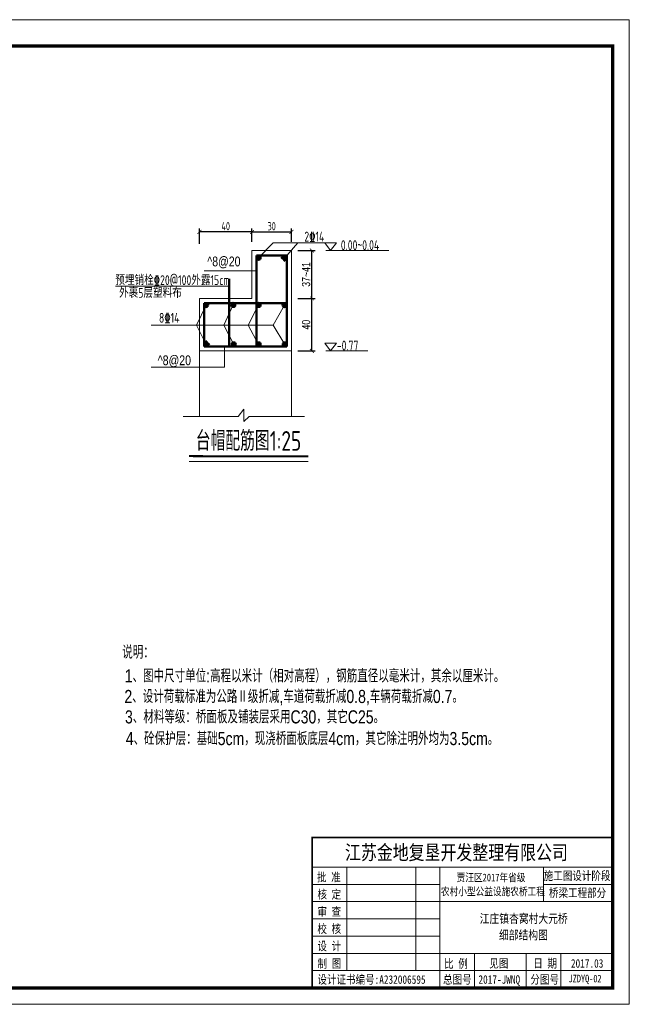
# Model space of a CAD drawing. Header units: inches. Extents: x 112594 to 193184, y 44995 to 116598.
# Tile 40 of 153: x 119224 to 121080, y 74345 to 77345. Entities that reach past the tile are written whole.
import ezdxf

# ---------------------------------------------------------------- set-up
doc = ezdxf.new("R2010")
doc.units = ezdxf.units.IN
doc.header["$MEASUREMENT"] = 0
doc.layers.get('0').update_dxf_attribs({"lineweight": 15})
doc.layers.add('1', color=7, linetype='Continuous')
for name, color, linetype, lineweight in [('BM1', 7, 'Continuous', 15), ('文字', 7, 'Continuous', 20), ('轮廓线', 1, 'Continuous', 40), ('配筋1', 1, 'Continuous', 50)]:
    doc.layers.add(name, color=color, linetype=linetype, lineweight=lineweight)
doc.styles.add('DIM_FONT', font='hztxt_e.shx', dxfattribs={"width": 0.8, "bigfont": 'hztxt.shx'})
doc.styles.add('hz-e', font='hztxt_e.shx', dxfattribs={"width": 0.75, "bigfont": 'hztxt.shx'})
doc.styles.add('HZTXT', font='tssdeng.shx', dxfattribs={"width": 0.75, "bigfont": 'hztxt.shx'})
doc.styles.add('图框', font='SIMFANG.TTF', dxfattribs={"width": 0.8, "height": 4})
doc.dimstyles.new('0.25', dxfattribs={"dimtxt": 25, "dimasz": 12, "dimexe": 10, "dimexo": 20, "dimgap": 5, "dimtad": 1, "dimdec": 0, "dimlfac": 0.25, "dimzin": 0, "dimdsep": 46, "dimtxsty": 'DIM_FONT', "dimblk": 'ARCHTICK', "dimcen": 0.09, "dimclrt": 7, "dimazin": 2, "dimtfac": 1, "dimtdec": 0, "dimtix": 1, "dimtmove": 2, "dimatfit": 3, "dimfxl": 1, "dimtolj": 1, "dimtzin": 0, "dimarcsym": 0})
doc.dimstyles.new('3', dxfattribs={"dimtxt": 25, "dimasz": 12, "dimexe": 10, "dimexo": 30, "dimgap": 5, "dimtad": 1, "dimdec": 0, "dimzin": 0, "dimdsep": 46, "dimtxsty": 'HZTXT', "dimblk": 'ARCHTICK', "dimcen": 0, "dimclrt": 7, "dimazin": 2, "dimtfac": 1, "dimtdec": 0, "dimtix": 1, "dimtmove": 2, "dimatfit": 3, "dimfxl": 250, "dimtolj": 1, "dimtzin": 0, "dimarcsym": 0})

# ---------------------------------------------------------------- blocks, each defined once
blk = doc.blocks.new('_ArchTick')
at = {"color": 0, "linetype": 'ByBlock', "const_width": 0.15}
blk.add_lwpolyline([(-0.5, -0.5), (0.5, 0.5)], dxfattribs=at)
blk = doc.blocks.new('*D225')
at = {"color": 0, "lineweight": -2}
for p, q in [((119931.4, 76667.8), (119931.4, 76708.4)), ((119931.4, 76698.4), (120051.4, 76698.4)), ((120051.4, 76667.8), (120051.4, 76708.4))]:
    blk.add_line(p, q, dxfattribs=at)
at = {"color": 0, "lineweight": -2, "xscale": 12, "yscale": 12, "zscale": 12, "rotation": 180}
blk.add_blockref('_ArchTick', (119931.4, 76698.4), dxfattribs=at)
at = {"color": 0, "lineweight": -2, "xscale": 12, "yscale": 12, "zscale": 12}
blk.add_blockref('_ArchTick', (120051.4, 76698.4), dxfattribs=at)
at = {"color": 7, "insert": (119991.4, 76715.9), "char_height": 25, "attachment_point": 5, "style": 'HZTXT'}
blk.add_mtext('\\A1;30', dxfattribs=at)
blk = doc.blocks.new('*D226')
at = {"color": 0, "lineweight": -2}
for p, q in [((119771.4, 76661.8), (119771.4, 76708.4)), ((119931.4, 76698.4), (119771.4, 76698.4)), ((119931.4, 76667.8), (119931.4, 76708.4))]:
    blk.add_line(p, q, dxfattribs=at)
at = {"color": 0, "lineweight": -2, "xscale": 12, "yscale": 12, "zscale": 12, "rotation": 180}
blk.add_blockref('_ArchTick', (119771.4, 76698.4), dxfattribs=at)
at = {"color": 0, "lineweight": -2, "xscale": 12, "yscale": 12, "zscale": 12}
blk.add_blockref('_ArchTick', (119931.4, 76698.4), dxfattribs=at)
at = {"color": 7, "insert": (119851.4, 76715.9), "char_height": 25, "attachment_point": 5, "style": 'HZTXT'}
blk.add_mtext('\\A1;40', dxfattribs=at)
blk = doc.blocks.new('*D233')
at = {"color": 0, "lineweight": -2}
for p, q in [((120071.4, 76495.8), (120123.7, 76495.8)), ((120113.7, 76335.8), (120113.7, 76495.8)), ((120071.4, 76335.8), (120123.7, 76335.8))]:
    blk.add_line(p, q, dxfattribs=at)
at = {"color": 0, "lineweight": -2, "xscale": 12, "yscale": 12, "zscale": 12}
for p, rotation in [((120113.7, 76495.8), 90), ((120113.7, 76335.8), 270)]:
    blk.add_blockref('_ArchTick', p, dxfattribs=dict(at, rotation=rotation))
at = {"color": 7, "insert": (120096.2, 76415.8), "char_height": 25, "attachment_point": 5, "rotation": 90, "style": 'DIM_FONT'}
blk.add_mtext('\\A1;40', dxfattribs=at)
blk = doc.blocks.new('*D227')
at = {"color": 0, "lineweight": -2}
for p, q in [((120071.4, 76641.8), (120123.7, 76641.8)), ((120113.7, 76495.8), (120113.7, 76641.8)), ((120071.4, 76495.8), (120123.7, 76495.8))]:
    blk.add_line(p, q, dxfattribs=at)
at = {"color": 0, "lineweight": -2, "xscale": 12, "yscale": 12, "zscale": 12}
for p, rotation in [((120113.7, 76641.8), 90), ((120113.7, 76495.8), 270)]:
    blk.add_blockref('_ArchTick', p, dxfattribs=dict(at, rotation=rotation))
at = {"color": 7, "insert": (120096.2, 76568.8), "char_height": 25, "attachment_point": 5, "rotation": 90, "style": 'DIM_FONT'}
blk.add_mtext('\\A1;37~41', dxfattribs=at)
blk = doc.blocks.new('三角形')
at = {"layer": '轮廓线', "color": 0, "lineweight": 20}
for p, q in [((24441.9, 199232.1), (24477.5, 199232.1)), ((24459.3, 199208.6), (24441.9, 199232.1)), ((24477.5, 199232.1), (24459.3, 199208.6))]:
    blk.add_line(p, q, dxfattribs=at)

msp = doc.modelspace()

# ---------------------------------------------------------------- hatches: boundary and pattern name
at = {"layer": '配筋1'}
for points in [[(119957.57949, 76619.93635, 1), (119945.4088, 76619.93635, 1)], [(120037.35645, 76619.93635, 1), (120025.18576, 76619.93635, 1)], [(119797.57949, 76475.66994, 1), (119785.4088, 76475.66994, 1)], [(119880.64608, 76475.78546, 1), (119868.47539, 76475.78546, 1)], [(119957.57949, 76475.78546, 1), (119945.4088, 76475.78546, 1)], [(120036.57737, 76475.44611, 1), (120024.40667, 76475.44611, 1)], [(119797.57949, 76355.89108, 1), (119785.4088, 76355.89108, 1)], [(119881.91077, 76355.89108, 1), (119869.74007, 76355.89108, 1)], [(119957.57949, 76355.89108, 1), (119945.4088, 76355.89108, 1)], [(120037.31992, 76355.89108, 1), (120025.14922, 76355.89108, 1)]]:
    msp.add_hatch(color=256, dxfattribs=at).paths.add_polyline_path(points)

# ---------------------------------------------------------------- linework, layer by layer
for p, q in [((119995.99071, 76665.25584), (119951.49415, 76619.93635)), ((119995.99071, 76665.25584), (120154.98388, 76665.25584)), ((120031.27111, 76619.93635), (120070.56598, 76665.25584)), ((119931.4088, 76641.80594), (119931.4088, 76495.80594)), ((120051.4088, 76641.80594), (119931.4088, 76641.80594)), ((120051.4088, 76495.80594), (120051.4088, 76641.80594)), ((119945.4088, 76579.99408), (119785.55295, 76579.99408)), ((119931.4088, 76495.80594), (119771.4088, 76495.80594)), ((119771.4088, 76495.80594), (119771.4088, 76335.80594)), ((120051.4088, 76335.80594), (120051.4088, 76495.80594)), ((119791.49415, 76475.64318), (119762.27941, 76414.48463)), ((119874.56073, 76475.78546), (119845.57666, 76414.48463)), ((119951.49415, 76475.78546), (119919.70404, 76414.48463)), ((119996.36905, 76414.48463), (120030.49202, 76475.44611)), ((119791.49415, 76355.89108), (119762.27941, 76414.48463)), ((119875.82542, 76355.89108), (119845.57666, 76414.48463)), ((119951.49415, 76355.89108), (119919.70404, 76414.48463)), ((119996.36905, 76414.48463), (120031.23457, 76355.89108)), ((119771.4088, 76335.80594), (120051.4088, 76335.80594)), ((119771.4088, 76335.80594), (119771.4088, 76135.80594)), ((119847.48606, 76349.80594), (119847.48606, 76286.35634)), ((120051.4088, 76335.80594), (120051.4088, 76135.80594)), ((119889.80281, 76135.80594), (119906.12801, 76158.82915)), ((119906.12801, 76158.82915), (119906.12801, 76120.7795)), ((119771.4088, 76135.80594), (119721.4088, 76135.80594)), ((119721.4088, 76135.80594), (119889.80281, 76135.80594)), ((119906.12801, 76120.7795), (119922.45321, 76135.80594)), ((119922.45321, 76135.80594), (120091.14676, 76135.80594)), ((119782.07235, 75999.25075), (119740.23679, 75999.25075)), ((119752.69765, 75999.25075), (119971.1677, 75999.25075)), ((119971.1677, 75999.25075), (120102.02457, 75999.25075))]:
    msp.add_line(p, q)
at = {"layer": 'BM1', "linetype": 'Continuous'}
for p, q in [((121079.21862, 77345.15713), (116836.39029, 77345.15713)), ((121079.21862, 77345.15713), (121079.21862, 74344.85407)), ((121079.21862, 74344.85407), (116836.39029, 74344.85407))]:
    msp.add_line(p, q, dxfattribs=at)
at = {"layer": 'BM1', "color": 0, "linetype": 'Continuous'}
for p, q in [((121079.21861, 77314.85104), (121079.21861, 74344.85407)), ((121079.21861, 77314.85104), (121079.21861, 74344.85407)), ((121079.21861, 77314.85104), (121079.21861, 74344.85407)), ((121079.21862, 77314.85104), (121079.21862, 74344.85407)), ((121079.21862, 77314.85104), (121079.21862, 74344.85407)), ((120114.57912, 74852.92221), (121029.22372, 74852.92221)), ((120114.57912, 74852.92221), (120114.57912, 74394.84897)), ((120114.57912, 74394.84897), (120114.57912, 74852.92221)), ((120114.57912, 74762.80944), (121029.22372, 74762.80944)), ((120219.71068, 74447.41475), (120219.71068, 74762.80944)), ((120429.97381, 74762.80944), (120429.97381, 74447.41475)), ((120503.5659, 74762.80944), (120503.5659, 74394.84897)), ((120818.96059, 74657.67787), (120818.96059, 74762.80944)), ((120114.57912, 74710.24366), (120503.5659, 74710.24366)), ((120818.96059, 74710.24366), (121029.22372, 74710.24366)), ((120114.57912, 74657.67787), (121029.22372, 74657.67787)), ((120114.57912, 74605.11209), (120503.5659, 74605.11209)), ((120114.57912, 74552.54631), (120503.5659, 74552.54631)), ((120114.57912, 74499.98053), (121029.22372, 74499.98053)), ((120608.69747, 74499.98053), (120608.69747, 74394.84897)), ((120766.39481, 74499.98053), (120766.39481, 74394.84897)), ((120871.52637, 74499.98053), (120871.52637, 74447.41475)), ((120871.52637, 74394.84897), (120871.52637, 74499.98053)), ((120114.57912, 74447.41475), (121029.22372, 74447.41475))]:
    msp.add_line(p, q, dxfattribs=at)
at = {"layer": 'BM1', "color": 0, "linetype": 'Continuous', "const_width": 9.99898}
msp.add_lwpolyline([(117004.23439, 74394.84897), (117004.23439, 77264.85614), (121029.22372, 77264.85614), (121029.22372, 74394.84897)], close=True, dxfattribs=at)
at = {"layer": 'BM1', "color": 0, "linetype": 'Continuous', "const_width": 5.25658}
msp.add_lwpolyline([(121029.22372, 74852.92221), (120114.57912, 74852.92221), (120114.57912, 74394.84897)], dxfattribs=at)
at = {"layer": '文字', "ltscale": 0.5}
for p, q in [((120347.62558, 76641.80594), (120155.94578, 76641.80594)), ((119861.82793, 76533.61823), (119516.36339, 76533.61823)), ((119996.36905, 76414.48463), (119624.25057, 76414.48463)), ((120284.28995, 76335.80594), (120155.94578, 76335.80594)), ((119847.48606, 76286.35634), (119624.10324, 76286.35634))]:
    msp.add_line(p, q, dxfattribs=at)
at = {"layer": '轮廓线'}
for p, q in [((119782.07235, 76014.8365), (119740.23679, 76014.8365)), ((119752.69765, 76014.8365), (119971.1677, 76014.8365)), ((119971.1677, 76014.8365), (120102.02457, 76014.8365))]:
    msp.add_line(p, q, dxfattribs=at)
at = {"layer": '配筋1'}
for p, q in [((120037.4088, 76626.24), (119945.4088, 76626.24)), ((119945.4088, 76626.24), (119945.4088, 76349.80594)), ((120028.93975, 76626.24), (120020.41388, 76617.7955)), ((120037.4088, 76617.30725), (120028.2748, 76609.52457)), ((120037.4088, 76349.80594), (120037.4088, 76626.24)), ((119861.82793, 76495.80594), (119861.82793, 76555.80594)), ((119785.4088, 76481.80594), (119785.4088, 76349.80594)), ((119785.4088, 76481.80594), (120037.4088, 76481.80594)), ((119861.82793, 76349.80594), (119861.82793, 76495.80594)), ((119785.4088, 76358.39135), (119793.81387, 76366.95609)), ((119794.02152, 76349.80594), (119802.1843, 76358.6019)), ((119785.4088, 76349.80594), (120037.4088, 76349.80594))]:
    msp.add_line(p, q, dxfattribs=at)
for centre in [(119951.49415, 76619.93635), (120031.27111, 76619.93635), (119791.49414, 76475.66994), (119874.56073, 76475.78546), (119951.49415, 76475.78546), (120030.49202, 76475.44611), (119791.49415, 76355.89108), (119875.82542, 76355.89108), (119951.49415, 76355.89108), (120031.23457, 76355.89108)]:
    msp.add_circle(centre, 6.08535, dxfattribs=at)

# ---------------------------------------------------------------- block references
at = {"layer": '文字', "ltscale": 0.5}
for p in [(95711.26484, -122566.74628), (95711.26484, -122872.74628)]:
    msp.add_blockref('三角形', p, dxfattribs=at)

# ---------------------------------------------------------------- texts
at = {"style": 'hz-e', "width": 0.8}
for s, p in [('说明：', (119536.46524, 75397.90363)), ('1、图中尺寸单位:高程以米计（相对高程），钢筋直径以毫米计，其余以厘米计。', (119544.09343, 75325.58092)), ('2、设计荷载标准为公路Ⅱ级折减,车道荷载折减0.8,车辆荷载折减0.7。', (119543.0491, 75262.94396)), ('3、材料等级：桥面板及铺装层采用C30，其它C25。', (119544.83175, 75200.68723)), ('4、砼保护层：基础5cm，现浇桥面板底层4cm，其它除注明外均为3.5cm。', (119547.25465, 75134.66472))]:
    msp.add_text(s, height=40, dxfattribs=at).set_placement(p)
at = {"layer": '1', "color": 7, "linetype": 'Continuous', "style": '图框', "width": 0.8}
for s, height, p in [('江苏金地复垦开发整理有限公司 ', 44.4121037, (120214.38669, 74785.40923)), ('批 准', 25.907061, (120129.29858, 74719.14209)), ('贾汪区2017年省级', 23.551873, (120554.27891, 74719.47642)), ('核 定', 25.907061, (120130.62141, 74666.84822)), ('农村小型公益设施农桥工程', 23.5518732, (120506.55637, 74676.86857)), ('审 查', 25.907061, (120130.62141, 74614.28244)), ('校 核', 25.907061, (120130.62141, 74561.71665)), ('设 计', 25.907061, (120130.62141, 74509.15087)), ('制 图', 25.907061, (120130.96238, 74455.85751)), ('比 例', 25.907061, (120516.38271, 74455.57962)), ('见图', 25.907061, (120653.70339, 74456.50182)), ('日 期', 25.907061, (120787.69386, 74456.50182)), ('2017.03', 25.907061, (120902.28519, 74456.50182)), ('设计证书编号:A232006595 ', 25.9070605, (120130.63802, 74407.37874)), ('总图号', 25.907061, (120512.97817, 74407.53216)), ('2017-JWNQ', 25.907061, (120620.72638, 74407.53216)), ('分图号', 25.907061, (120778.98447, 74407.53216))]:
    msp.add_text(s, height=height, dxfattribs=at).set_placement(p)
at = {"layer": '1', "color": 7, "linetype": 'Continuous', "char_height": 25.907061, "width": 215.1817481, "attachment_point": 5, "style": '图框'}
for s, insert in [('施工图设计阶段', (120920.96365, 74734.99286)), ('桥梁工程部分', (120922.48256, 74682.90438))]:
    msp.add_mtext(s, dxfattribs=dict(at, insert=insert))
at = {"layer": 'BM1', "color": 0, "linetype": 'Continuous', "style": '图框', "width": 0.8}
msp.add_text('JZDYQ-02', height=23, dxfattribs=at).set_placement((120895.34139, 74411.9299))
at = {"layer": '文字', "style": 'HZTXT', "width": 0.75}
msp.add_text('2%%13214', height=30, dxfattribs=at).set_placement((120090.67852, 76669.10493))
at = {"layer": '文字', "ltscale": 0.5, "style": 'HZTXT', "width": 0.75}
for s, p in [('0.00~0.04', (120201.80164, 76643.17252)), ('预埋销栓%%13220@100外露15cm', (119515.38666, 76536.51787)), ('外裹5层塑料布', (119526.71616, 76497.70292)), ('8%%13214', (119648.31126, 76421.68869)), ('-0.77', (120189.70773, 76337.17252))]:
    msp.add_text(s, height=30, dxfattribs=at).set_placement(p)
at = {"layer": '文字', "linetype": 'Continuous', "style": '图框', "width": 0.8}
for s, p in [('江庄镇杏窝村大元桥', (120624.62941, 74592.63352)), ('细部结构图', (120683.26293, 74542.57823))]:
    msp.add_text(s, height=27.27551, dxfattribs=at).set_placement(p)
at = {"layer": '文字', "attachment_point": 1}
for s, insert, char_height, width, style in [('^ 8@20', (119795.29478, 76623.42148), 30, 322.9333333, 'DIM_FONT'), ('^ 8@20', (119644.58096, 76322.31962), 30, 322.9333333, 'DIM_FONT'), ('\\pt533.33;台帽配筋图1:25', (119760.30422, 76091.62576), 60, 661.0096552, 'HZTXT')]:
    msp.add_mtext(s, dxfattribs=dict(at, insert=insert, char_height=char_height, width=width, style=style))

# ---------------------------------------------------------------- dimensions: what is measured, and where the dimension line sits
for base, p2, text, picture, middle in [((119771.4088, 76698.43422), (119771.4088, 76631.80594), '40', '*D226', (119851.4088, 76715.93422)), ((120051.4088, 76698.43422), (120051.4088, 76637.80594), '30', '*D225', (119991.4088, 76715.93422))]:
    dim = msp.add_linear_dim(base=base, p1=(119931.4088, 76637.80594), p2=p2, text=text, dimstyle='3')
    dim.commit()
    dim.dimension.update_dxf_attribs({"geometry": picture, "text_midpoint": middle})
for base, p1, p2, text, picture, middle in [((120113.7007491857, 76641.805940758), (120051.4087986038, 76495.805940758), (120051.4087986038, 76641.805940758), '<>~41', '*D227', (120096.2007491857, 76568.805940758)), ((120113.70075, 76495.80594), (120051.4088, 76335.80594), (120051.4088, 76495.80594), '40', '*D233', (120096.20075, 76415.80594))]:
    dim = msp.add_linear_dim(base=base, p1=p1, p2=p2, angle=90, text=text, dimstyle='0.25')
    dim.commit()
    dim.dimension.update_dxf_attribs({"geometry": picture, "text_midpoint": middle})

doc.saveas('drawing.dxf')
